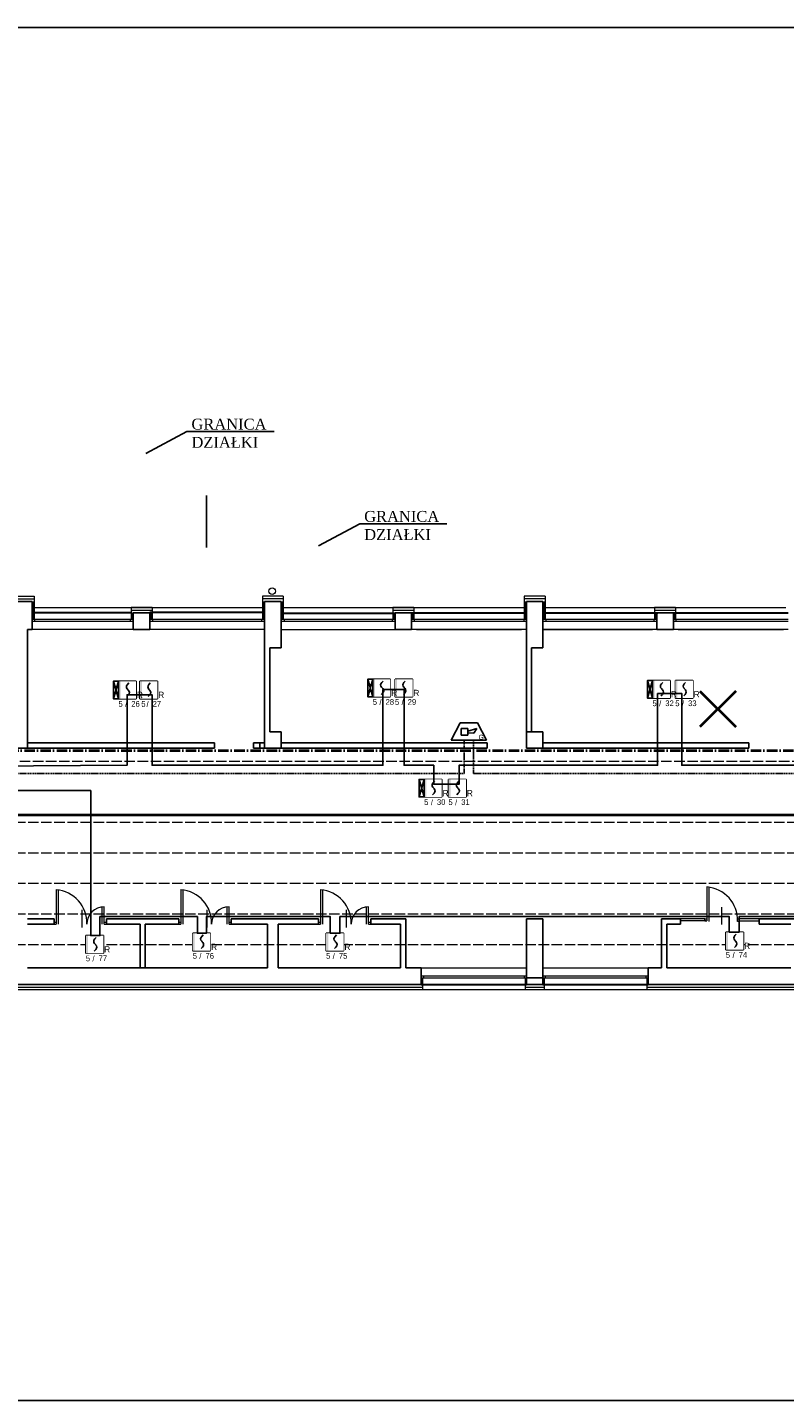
# Model space of a CAD drawing. Header units: millimetres. Extents: x -26513 to 76799, y 0 to 112149.
# Tile 89 of 98: x 57810 to 59545, y 102273 to 105420. Entities that reach past the tile are written whole.
import ezdxf
from ezdxf.enums import TextEntityAlignment as Align

# ---------------------------------------------------------------- set-up
doc = ezdxf.new("R2010")
doc.units = ezdxf.units.MM
doc.header["$LTSCALE"] = 2
doc.set_wipeout_variables(frame=1)
for name, pattern in [('ACAD_ISO02W100', [15, 12, -3]), ('ACAD_ISO10W100', [18.5, 12, -3, 0.5, -3]), ('HIDDEN', [0.375, 0.25, -0.125])]:
    doc.linetypes.add(name, pattern=pattern)
for name, color, linetype, lineweight in [('DRZWI PROJ.', 30, 'Continuous', 15), ('ocieplenie', 5, 'BATTING', 5), ('rynna-41', 22, 'Continuous', 18), ('SCHODY', 54, 'Continuous', 15), ('stolarka', 6, 'Continuous', 9), ('ZMIANY', 90, 'Continuous', 25)]:
    doc.layers.add(name, color=color, linetype=linetype, lineweight=lineweight)
for name, color, linetype in [('istn.śiany', 2, 'Continuous'), ('SIEMENS_czujki', 1, 'Continuous'), ('ssp', 1, 'Continuous')]:
    doc.layers.add(name, color=color, linetype=linetype)
doc.linetypes.add('BATTING', pattern='A,0.0001,-0.1,[134,ltypeshp.shx,S=0.1,R=0,X=-0.1,Y=0],-0.2,[134,ltypeshp.shx,S=0.1,R=180,X=0.1,Y=0],-0.1', length=0.4001)
doc.linetypes.add('ZIGZAG', pattern='A,0.0001,-0.2,[131,ltypeshp.shx,S=0.2,R=0,X=-0.2,Y=0],-0.4,[131,ltypeshp.shx,S=0.2,R=180,X=0.2,Y=0],-0.2', length=0.8001)

# ---------------------------------------------------------------- blocks, each defined once
blk = doc.blocks.new('DUO')
at = {"color": 0}
blk.add_wipeout([(0, 61.4), (61.4, 61.4), (61.4, 0), (0, 0)], dxfattribs=at).dxf.layer = 'ssp'
at = {"layer": 'ssp'}
blk.add_lwpolyline([(0, 61.4), (61.4, 61.4), (61.4, 0), (0, 0)], close=True, dxfattribs=at)
blk.add_wipeout([(0, 61.4), (61.4, 61.4), (61.4, 0), (0, 0)]).dxf.layer = 'ssp'
h = blk.add_hatch(color=256, dxfattribs=at)
h.set_gradient(color1=(255, 0, 0), color2=(224, 0, 0), one_color=1, name='INVSPHERICAL')
h.paths.add_polyline_path([(7.2, 30.7), (7.2, 61.4), (0, 61.4), (0, 30.7)])
h.paths.add_polyline_path([(7.2, 0), (7.2, 30.7), (0, 30.7), (0, 0)])
for p, q in [((28.4, 45.4), (31.3, 49.9)), ((31.3, 49.9), (36.1, 55.2)), ((27.4, 41.5), (28.4, 45.4)), ((28.4, 37.6), (27.4, 41.5)), ((30.6, 34.3), (28.4, 37.6)), ((34.4, 13), (29.5, 7.6)), ((31.3, 33.1), (30.6, 34.3)), ((32.8, 31.4), (31.3, 33.1)), ((32.8, 31.4), (34.4, 29.7)), ((34.4, 29.7), (35.1, 28.6)), ((37.3, 17.4), (34.4, 13)), ((35.1, 28.6), (37.3, 25.3)), ((37.3, 25.3), (38.2, 21.3)), ((38.2, 21.3), (37.3, 17.4))]:
    blk.add_line(p, q, dxfattribs=at)
blk.add_text('R', height=22, dxfattribs=at).set_placement((64.1, 2.4))
at = {"layer": 'ssp', "flags": 8}
blk.add_attdef('PETLA', text='', height=20, dxfattribs=at).set_placement((14.7, -8.3), align=Align.TOP_RIGHT)
for tag, p in [('/', (23, -9)), ('ADRES', (44.6, -8))]:
    blk.add_attdef(tag, text='', height=20, dxfattribs=at).set_placement(p, align=Align.TOP_LEFT)
blk = doc.blocks.new('głosowy')
at = {"layer": 'ssp', "color": 1}
for p, q in [((-40.2, 0), (-20.1, 40.2)), ((-20.1, 40.2), (20.1, 40.2)), ((40.2, 0), (20.1, 40.2)), ((40.2, 0), (-40.2, 0)), ((-17.2, 26.8), (-2.1, 26.8)), ((-17.2, 11.7), (-17.2, 26.8)), ((-2.1, 11.7), (-17.2, 11.7)), ((-2.1, 21.1), (18.5, 26.8)), ((-2.1, 26.8), (-2.1, 11.7)), ((11.4, 15.9), (-2.1, 17.3)), ((18.5, 26.8), (11.4, 15.9))]:
    blk.add_line(p, q, dxfattribs=at)
blk.add_text('G', height=11, dxfattribs=at).set_placement((22.4, 1.6))

msp = doc.modelspace()

# ---------------------------------------------------------------- linework, layer by layer
at = {"layer": 'Defpoints'}
msp.add_lwpolyline([(52361, 105420), (70830.6, 105420), (70830.6, 102272.5), (52361, 102272.5)], close=True, dxfattribs=at)
at = {"layer": 'DRZWI PROJ.', "color": 30}
for p, q in [((57875.1, 103443.6), (57875.1, 103364.4)), ((57879.6, 103443.5), (57879.6, 103364.4)), ((58161.1, 103443.6), (58161.1, 103364.4)), ((58165.6, 103443.5), (58165.6, 103364.4)), ((58481.1, 103443.6), (58481.1, 103364.4)), ((58485.6, 103443.5), (58485.6, 103364.4)), ((59366.4, 103450.1), (59366.4, 103371.8)), ((59370.9, 103449.9), (59370.9, 103370.9)), ((57935.1, 103357), (57935.1, 103397.2)), ((57981, 103364.4), (57981, 103404.4)), ((57985.5, 103364.4), (57985.5, 103404.4)), ((58221.1, 103357), (58221.1, 103397.2)), ((58267, 103364.4), (58267, 103404.4)), ((58271.5, 103364.4), (58271.5, 103404.4)), ((58541.1, 103357), (58541.1, 103397.2)), ((58587, 103364.4), (58587, 103404.4)), ((58591.5, 103364.4), (58591.5, 103404.4)), ((59401.1, 103363.5), (59401.1, 103403.7)), ((57870.5, 103369.4), (57875.1, 103369.4)), ((57870.5, 103364.4), (57875.1, 103364.4)), ((57985.5, 103369.4), (57990.5, 103369.4)), ((57985.5, 103364.4), (57990.5, 103364.4)), ((58156.5, 103368.9), (58161.1, 103368.9)), ((58156.5, 103364.4), (58161.1, 103364.4)), ((58271.5, 103369.4), (58276.5, 103369.4)), ((58271.5, 103364.4), (58276.5, 103364.4)), ((58476.5, 103368.9), (58481.1, 103368.9)), ((58476.5, 103364.4), (58481.1, 103364.4)), ((58591.5, 103369.4), (58596.5, 103369.4)), ((58591.5, 103364.4), (58596.5, 103364.4)), ((59361.8, 103376.4), (59306.5, 103376.4)), ((59361.8, 103372.4), (59306.5, 103372.4)), ((59361.8, 103376.4), (59366.4, 103376.4)), ((59361.8, 103371.8), (59361.8, 103376.4)), ((59361.8, 103371.8), (59366.4, 103371.8)), ((59364.1, 103371.8), (59361.8, 103371.8)), ((59436.9, 103376.4), (59441.9, 103376.4)), ((59436.9, 103371.4), (59441.9, 103371.4)), ((59486.5, 103376.4), (59441.9, 103376.4)), ((59441.9, 103371.4), (59441.9, 103376.4)), ((59486.5, 103371.4), (59441.9, 103371.4))]:
    msp.add_line(p, q, dxfattribs=at)
for centre, radius, start, end in [((57869.7, 103367.6), 75.9, 357.5844, 85.9427), ((58155.7, 103367.6), 75.9, 357.5844, 85.9427), ((58475.7, 103367.6), 75.9, 357.5844, 85.9427), ((59361, 103374.1), 75.9, 357.5844, 85.9427), ((57985.5, 103364.4), 40, 90, 180), ((58271.5, 103364.4), 40, 90, 180), ((58591.5, 103364.4), 40, 90, 180)]:
    msp.add_arc(centre, radius, start, end, dxfattribs=at)
at = {"layer": 'istn.śiany'}
for p, q in [((58220, 104347.1), (58220, 104228.1)), ((57772, 104104.1), (57820, 104104.1)), ((57820, 104104.1), (57820, 104040.1)), ((58353, 104104.1), (58353, 103768.1)), ((58353, 104104.1), (58391, 104104.1)), ((58353, 104104.1), (58391, 104104.1)), ((58353, 104104.1), (58391, 104104.1)), ((58353, 104104.1), (58356.8, 104104.1)), ((58353, 104104.1), (58391, 104104.1)), ((58353, 104104.1), (58391, 104104.1)), ((58353, 104104.1), (58391, 104104.1)), ((58372, 104104.1), (58375.8, 104104.1)), ((58391, 104104.1), (58391, 103998.1)), ((58391, 104104.1), (58391, 104063.1)), ((58953, 104104.1), (58953, 103768.1)), ((58953, 104104.1), (58991, 104104.1)), ((58953, 104104.1), (58991, 104104.1)), ((58953, 104104.1), (58956.8, 104104.1)), ((58953, 104104.1), (58991, 104104.1)), ((58953, 104104.1), (58991, 104104.1)), ((58953, 104104.1), (58991, 104104.1)), ((58972, 104104.1), (58975.8, 104104.1)), ((58991, 104104.1), (58991, 103998.1)), ((58991, 104104.1), (58991, 104063.1)), ((58052, 104078.1), (58052, 104040.1)), ((58052, 104078.1), (58090, 104078.1)), ((58052, 104078.1), (58090, 104078.1)), ((58090, 104078.1), (58090, 104040.1)), ((58090, 104078.1), (58090, 104040.1)), ((58652, 104078.1), (58652, 104040.1)), ((58652, 104078.1), (58690, 104078.1)), ((58652, 104078.1), (58690, 104078.1)), ((58690, 104078.1), (58690, 104040.1)), ((58690, 104078.1), (58690, 104040.1)), ((59252, 104078.1), (59252, 104040.1)), ((59252, 104078.1), (59290, 104078.1)), ((59252, 104078.1), (59290, 104078.1)), ((59290, 104078.1), (59290, 104040.1)), ((59290, 104078.1), (59290, 104040.1)), ((57809.6, 104040.1), (57809.6, 103768.1)), ((57809.6, 104040.1), (57820, 104040.1)), ((58052, 104040.1), (58090, 104040.1)), ((58052, 104040.1), (58090, 104040.1)), ((58652, 104040.1), (58690, 104040.1)), ((58652, 104040.1), (58690, 104040.1)), ((58991, 104040.1), (59001, 104040.1)), ((59252, 104040.1), (59290, 104040.1)), ((59252, 104040.1), (59290, 104040.1)), ((58365, 103998.1), (58391, 103998.1)), ((58365, 103998.1), (58365, 103805.1)), ((58965, 103998.1), (58991, 103998.1)), ((58965, 103998.1), (58965, 103805.1)), ((58365, 103805.1), (58391, 103805.1)), ((58391, 103805.1), (58391, 103768.1)), ((58953, 103805.1), (58991, 103805.1)), ((58991, 103805.1), (58991, 103768.1)), ((57809.6, 103780.1), (58238.1, 103780.1)), ((58238.1, 103780.1), (58238.1, 103768.1)), ((58328, 103780.1), (58328, 103768.1)), ((58328, 103780.1), (58353, 103780.1)), ((58342, 103780.1), (58342, 103768.1)), ((58391, 103780.1), (58863, 103780.1)), ((58863, 103780.1), (58863, 103768.1)), ((58991, 103780.1), (59463, 103780.1)), ((59463, 103780.1), (59463, 103768.1)), ((57732, 103768.1), (58238.1, 103768.1)), ((58328, 103768.1), (58863, 103768.1)), ((58953, 103768.1), (59463, 103768.1)), ((57809.6, 103376.4), (57870.5, 103376.4)), ((57809.6, 103364.4), (57870.5, 103364.4)), ((57870.5, 103376.4), (57870.5, 103364.4)), ((57990.5, 103376.4), (57990.5, 103364.4)), ((57990.5, 103376.4), (58156.5, 103376.4)), ((57990.5, 103364.4), (58067.5, 103364.4)), ((58067.5, 103364.4), (58067.5, 103264.4)), ((58079.5, 103364.4), (58079.5, 103264.4)), ((58079.5, 103364.4), (58156.5, 103364.4)), ((58156.5, 103376.4), (58156.5, 103364.4)), ((58276.5, 103376.4), (58276.5, 103364.4)), ((58276.5, 103376.4), (58476.5, 103376.4)), ((58276.5, 103364.4), (58359.5, 103364.4)), ((58359.5, 103364.4), (58359.5, 103264.4)), ((58384.5, 103364.4), (58384.5, 103264.4)), ((58384.5, 103364.4), (58476.5, 103364.4)), ((58476.5, 103376.4), (58476.5, 103364.4)), ((58596.5, 103376.4), (58596.5, 103364.4)), ((58596.5, 103376.4), (58676.5, 103376.4)), ((58596.5, 103364.4), (58664.5, 103364.4)), ((58664.5, 103364.4), (58664.5, 103264.4)), ((58676.5, 103376.4), (58676.5, 103264.4)), ((58953, 103376.4), (58953, 103226.4)), ((58953, 103376.4), (58991, 103376.4)), ((58991, 103376.4), (58991, 103226.4)), ((59262.8, 103376.4), (59262.8, 103264.4)), ((59262.8, 103376.4), (59306.5, 103376.4)), ((59274.8, 103364.4), (59306.5, 103364.4)), ((59274.8, 103364.4), (59274.8, 103264.4)), ((59306.5, 103376.4), (59306.5, 103364.4)), ((59486.5, 103376.4), (59486.5, 103364.4)), ((59486.5, 103376.4), (59656.5, 103376.4)), ((59486.5, 103364.4), (59559.5, 103364.4)), ((57809.6, 103264.4), (58359.5, 103264.4)), ((58384.5, 103264.4), (58664.5, 103264.4)), ((58676.5, 103264.4), (58712, 103264.4)), ((58712, 103264.4), (58712, 103226.4)), ((58953, 103241.4), (58991, 103241.4)), ((59232, 103264.4), (59232, 103226.4)), ((59232, 103264.4), (59262.8, 103264.4)), ((59274.8, 103264.4), (59559.5, 103264.4)), ((57772, 103226.4), (58712, 103226.4)), ((58953, 103226.4), (58991, 103226.4)), ((59232, 103226.4), (60212, 103226.4))]:
    msp.add_line(p, q, dxfattribs=at)
at = {"layer": 'istn.śiany', "linetype": 'ZIGZAG', "lineweight": 30, "ltscale": 5}
for p, q in [((58049.5, 104078.1), (57820, 104078.1)), ((58090, 104079.6), (58353, 104079.6)), ((58090, 104079.6), (58353, 104079.6)), ((58391, 104077.1), (58654, 104077.1)), ((58688.4, 104078.1), (58951.4, 104078.1)), ((58991, 104078.1), (59254, 104078.1)), ((59290, 104078.1), (59553, 104078.1)), ((58712, 103226.4), (58953, 103226.4)), ((58991, 103226.4), (59232, 103226.4))]:
    msp.add_line(p, q, dxfattribs=at)
at = {"layer": 'ocieplenie', "linetype": 'Continuous'}
for p, q in [((57770, 104116.1), (57825, 104116.1)), ((57825, 104116.1), (57825, 104063.1)), ((57825, 104090.1), (58348, 104090.1)), ((58047, 104090.1), (58047, 104063.1)), ((58095, 104090.1), (58047, 104090.1)), ((58047, 104090.1), (58047, 104063.1)), ((58095, 104090.1), (58047, 104090.1)), ((58095, 104090.1), (58095, 104063.1)), ((58095, 104090.1), (58095, 104063.1)), ((58396, 104116.1), (58348, 104116.1)), ((58348, 104116.1), (58348, 104063.1)), ((58396, 104116.1), (58396, 104063.1)), ((58396, 104090.1), (58948, 104090.1)), ((58647, 104090.1), (58647, 104063.1)), ((58695, 104090.1), (58647, 104090.1)), ((58647, 104090.1), (58647, 104063.1)), ((58695, 104090.1), (58647, 104090.1)), ((58695, 104090.1), (58695, 104063.1)), ((58695, 104090.1), (58695, 104063.1)), ((58996, 104116.1), (58948, 104116.1)), ((58948, 104116.1), (58948, 104063.1)), ((58996, 104116.1), (58996, 104063.1)), ((58996, 104090.1), (59548, 104090.1)), ((59247, 104090.1), (59247, 104063.1)), ((59295, 104090.1), (59247, 104090.1)), ((59247, 104090.1), (59247, 104063.1)), ((59295, 104090.1), (59247, 104090.1)), ((59295, 104090.1), (59295, 104063.1)), ((59295, 104090.1), (59295, 104063.1)), ((58715, 103241.4), (58715, 103214.4)), ((58950, 103241.4), (58950, 103214.4)), ((58994, 103241.4), (58994, 103214.4)), ((59229, 103241.4), (59229, 103214.4)), ((57729, 103214.4), (58715, 103214.4)), ((58950, 103214.4), (58994, 103214.4)), ((59229, 103214.4), (60215, 103214.4))]:
    msp.add_line(p, q, dxfattribs=at)
at = {"layer": 'ocieplenie'}
for p, q in [((57770, 104110.1), (57825, 104110.1)), ((57822.5, 104104.1), (57822.5, 104063.1)), ((58395.4, 104109.9), (58348, 104110.1)), ((58350.5, 104104.1), (58350.5, 104063.1)), ((58393.5, 104104.1), (58393.5, 104063.1)), ((58995.4, 104109.9), (58948, 104110.1)), ((58950.5, 104104.1), (58950.5, 104063.1)), ((58993.5, 104104.1), (58993.5, 104063.1)), ((58047, 104084.1), (58095, 104084.1)), ((58049.5, 104078.1), (58049.5, 104063.1)), ((58049.5, 104078.1), (58049.5, 104063.1)), ((58092.5, 104078.3), (58092.5, 104063.1)), ((58092.5, 104078.3), (58092.5, 104063.1)), ((58647, 104084.1), (58695, 104084.1)), ((58649.5, 104078.4), (58649.5, 104063.1)), ((58692.5, 104077.7), (58692.5, 104063.1)), ((59247.1, 104084.1), (59294.9, 104084.1)), ((59249.5, 104078.5), (59249.5, 104063.1)), ((59292.5, 104078.4), (59292.5, 104063.1)), ((57729, 103220.4), (58715, 103220.4)), ((58950, 103220.4), (58994, 103220.4)), ((59229, 103220.4), (60215, 103220.4))]:
    msp.add_line(p, q, dxfattribs=at)
at = {"layer": 'rynna-41'}
msp.add_circle((58370.6, 104127.7), 7.5, dxfattribs=at)
at = {"layer": 'SCHODY', "lineweight": 40}
for p, q in [((59350.7, 103898.7), (59432.8, 103816.7)), ((59432.8, 103898.7), (59350.7, 103816.7)), ((56251, 103615.4), (64696, 103615.4))]:
    msp.add_line(p, q, dxfattribs=at)
at = {"layer": 'ssp', "linetype": 'HIDDEN', "ltscale": 5}
msp.add_line((58810.7, 103786.1), (58831.5, 103786.1), dxfattribs=at)
at = {"layer": 'stolarka'}
for p, q in [((58052, 104063.1), (57820, 104063.1)), ((58052, 104058.1), (57820, 104058.1)), ((57825.9, 104063.1), (57825.9, 104058.1)), ((57825.9, 104063.1), (57825.9, 104058.1)), ((57825.9, 104063.1), (57825.9, 104058.1)), ((57825.9, 104063.1), (57825.9, 104058.1)), ((58045.1, 104063.1), (58045.1, 104058.1)), ((58045.1, 104063.1), (58045.1, 104058.1)), ((58045.1, 104063.1), (58045.1, 104058.1)), ((58045.1, 104063.1), (58045.1, 104058.1)), ((58353, 104063.1), (58090, 104063.1)), ((58353, 104058.1), (58090, 104058.1)), ((58095.9, 104063.1), (58095.9, 104058.1)), ((58095.9, 104063.1), (58095.9, 104058.1)), ((58095.9, 104063.1), (58095.9, 104058.1)), ((58095.9, 104063.1), (58095.9, 104058.1)), ((58346.1, 104063.1), (58346.1, 104058.1)), ((58346.1, 104063.1), (58346.1, 104058.1)), ((58346.1, 104063.1), (58346.1, 104058.1)), ((58346.1, 104063.1), (58346.1, 104058.1)), ((58652, 104063.1), (58391, 104063.1)), ((58652, 104058.1), (58391, 104058.1)), ((58397.9, 104063.1), (58397.9, 104058.1)), ((58397.9, 104063.1), (58397.9, 104058.1)), ((58645.1, 104063.1), (58645.1, 104058.1)), ((58645.1, 104063.1), (58645.1, 104058.1)), ((58645.1, 104063.1), (58645.1, 104058.1)), ((58645.1, 104063.1), (58645.1, 104058.1)), ((58953, 104063.1), (58690, 104063.1)), ((58953, 104058.1), (58690, 104058.1)), ((58695.9, 104063.1), (58695.9, 104058.1)), ((58695.9, 104063.1), (58695.9, 104058.1)), ((58695.9, 104063.1), (58695.9, 104058.1)), ((58695.9, 104063.1), (58695.9, 104058.1)), ((58947.5, 104063.1), (58947.5, 104058.1)), ((59252, 104063.1), (58991, 104063.1)), ((59252, 104058.1), (58991, 104058.1)), ((58997.9, 104063.1), (58997.9, 104058.1)), ((59245.1, 104063.1), (59245.1, 104058.1)), ((59245.1, 104063.1), (59245.1, 104058.1)), ((59553, 104063.1), (59290, 104063.1)), ((59553, 104058.1), (59290, 104058.1)), ((59295.9, 104063.1), (59295.9, 104058.1)), ((59295.9, 104063.1), (59295.9, 104058.1)), ((58052, 104040.1), (57820, 104040.1)), ((58353, 104040.1), (58090, 104040.1)), ((58652, 104039.1), (58391, 104039.1)), ((58953, 104040.1), (58690, 104040.1)), ((58701, 104040.1), (58942, 104040.1)), ((59252, 104040.1), (58991, 104040.1)), ((59001, 104040.1), (59242, 104040.1)), ((59553, 104040.1), (59290, 104040.1)), ((59301, 104040.1), (59542, 104040.1)), ((58712, 103264.4), (58953, 103264.4)), ((58712, 103246.4), (58953, 103246.4)), ((58712, 103241.4), (58953, 103241.4)), ((58717, 103246.4), (58717, 103241.4)), ((58948, 103246.4), (58948, 103241.4)), ((58991, 103264.4), (59232, 103264.4)), ((58991, 103246.4), (59232, 103246.4)), ((58991, 103241.4), (59232, 103241.4)), ((58996, 103246.4), (58996, 103241.4)), ((59227, 103246.4), (59227, 103241.4)), ((58715, 103214.4), (59229, 103214.4))]:
    msp.add_line(p, q, dxfattribs=at)
at = {"layer": 'stolarka', "linetype": 'ACAD_ISO10W100', "lineweight": 40}
msp.add_line((57728.5, 103762.9), (64433.9, 103762.9), dxfattribs=at)
at = {"layer": 'stolarka', "linetype": 'ACAD_ISO02W100'}
for p, q in [((57732, 103738.1), (64431, 103738.1)), ((56251, 103598.1), (64699, 103598.1)), ((56251, 103528.1), (64699, 103528.1)), ((56251, 103458.1), (65307, 103458.1)), ((56251, 103388.1), (65307, 103388.1)), ((56251, 103318.1), (65307, 103318.1))]:
    msp.add_line(p, q, dxfattribs=at)
at = {"layer": 'ZMIANY', "color": 0}
for p, q in [((58175.1, 104493.6), (58080.7, 104443.1)), ((58175.1, 104493.6), (58375.3, 104493.6)), ((58571, 104282.2), (58476.5, 104231.6)), ((58571, 104282.2), (58771.1, 104282.2))]:
    msp.add_line(p, q, dxfattribs=at)

# ---------------------------------------------------------------- block references
at = {"layer": 'ssp'}
msp.add_blockref('głosowy', (58821.1, 103786.1), dxfattribs=at)

# ---------------------------------------------------------------- texts
at = {"layer": 'ZMIANY', "color": 0, "char_height": 25, "width": 210.243, "attachment_point": 1}
for insert in [(58185.4, 104523.2), (58581.3, 104311.7)]:
    msp.add_mtext('{\\fTimes New Roman|b0|i0|c238|p18;GRANICA DZIAŁKI}', dxfattribs=dict(at, insert=insert))

# ---------------------------------------------------------------- next in the draw order: block references
at = {"layer": 'SIEMENS_czujki'}
ref = msp.add_blockref('DUO', (58067.3, 103881.3), dxfattribs=dict(at, xscale=0.6537916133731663, yscale=0.6537916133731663, zscale=0.6537916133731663))
ref.add_attrib('PETLA', '5', dxfattribs={"layer": 'ssp', "height": 13.1}).set_placement((58080.2, 103875.8), align=Align.TOP_RIGHT)
ref.add_attrib('ADRES', '27', dxfattribs={"layer": 'ssp', "height": 13.08}).set_placement((58096.5, 103876), align=Align.TOP_LEFT)
ref.add_attrib('/', '/', dxfattribs={"layer": 'ssp', "height": 13.1}).set_placement((58082.4, 103875.4), align=Align.TOP_LEFT)
ref = msp.add_blockref('DUO', (58652, 103885.7), dxfattribs=dict(at, xscale=0.6537916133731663, yscale=0.6537916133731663, zscale=0.6537916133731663))
ref.add_attrib('PETLA', '5', dxfattribs={"layer": 'ssp', "height": 13.1}).set_placement((58661.6, 103880.3), align=Align.TOP_RIGHT)
ref.add_attrib('ADRES', '29', dxfattribs={"layer": 'ssp', "height": 13.08}).set_placement((58681.1, 103880.4), align=Align.TOP_LEFT)
ref.add_attrib('/', '/', dxfattribs={"layer": 'ssp', "height": 13.1}).set_placement((58667, 103879.8), align=Align.TOP_LEFT)
ref = msp.add_blockref('DUO', (59294.5, 103882.7), dxfattribs=dict(at, xscale=0.6537916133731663, yscale=0.6537916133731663, zscale=0.6537916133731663))
ref.add_attrib('PETLA', '5', dxfattribs={"layer": 'ssp', "height": 13.1}).set_placement((59304.1, 103877.3), align=Align.TOP_RIGHT)
ref.add_attrib('ADRES', '33', dxfattribs={"layer": 'ssp', "height": 13.08}).set_placement((59323.7, 103877.4), align=Align.TOP_LEFT)
ref.add_attrib('/', '/', dxfattribs={"layer": 'ssp', "height": 13.1}).set_placement((59309.6, 103876.8), align=Align.TOP_LEFT)
ref = msp.add_blockref('DUO', (58718.9, 103656.1), dxfattribs=dict(at, xscale=0.6537916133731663, yscale=0.6537916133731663, zscale=0.6537916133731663))
ref.add_attrib('PETLA', '5', dxfattribs={"layer": 'ssp', "height": 13.1}).set_placement((58728.5, 103650.7), align=Align.TOP_RIGHT)
ref.add_attrib('ADRES', '30', dxfattribs={"layer": 'ssp', "height": 13.08}).set_placement((58748.1, 103650.9), align=Align.TOP_LEFT)
ref.add_attrib('/', '/', dxfattribs={"layer": 'ssp', "height": 13.1}).set_placement((58734, 103650.2), align=Align.TOP_LEFT)
ref = msp.add_blockref('DUO', (57943.4, 103298), dxfattribs=dict(at, xscale=0.6537916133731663, yscale=0.6537916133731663, zscale=0.6537916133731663))
ref.add_attrib('PETLA', '5', dxfattribs={"layer": 'ssp', "height": 13.1}).set_placement((57953, 103292.6), align=Align.TOP_RIGHT)
ref.add_attrib('ADRES', '77', dxfattribs={"layer": 'ssp', "height": 13.08}).set_placement((57972.6, 103292.8), align=Align.TOP_LEFT)
ref.add_attrib('/', '/', dxfattribs={"layer": 'ssp', "height": 13.1}).set_placement((57958.5, 103292.1), align=Align.TOP_LEFT)
ref = msp.add_blockref('DUO', (58188.4, 103303.6), dxfattribs=dict(at, xscale=0.6537916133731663, yscale=0.6537916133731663, zscale=0.6537916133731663))
ref.add_attrib('PETLA', '5', dxfattribs={"layer": 'ssp', "height": 13.1}).set_placement((58198, 103298.2), align=Align.TOP_RIGHT)
ref.add_attrib('ADRES', '76', dxfattribs={"layer": 'ssp', "height": 13.08}).set_placement((58217.6, 103298.4), align=Align.TOP_LEFT)
ref.add_attrib('/', '/', dxfattribs={"layer": 'ssp', "height": 13.1}).set_placement((58203.4, 103297.7), align=Align.TOP_LEFT)
ref = msp.add_blockref('DUO', (58494.1, 103303.6), dxfattribs=dict(at, xscale=0.6537916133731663, yscale=0.6537916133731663, zscale=0.6537916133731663))
ref.add_attrib('PETLA', '5', dxfattribs={"layer": 'ssp', "height": 13.1}).set_placement((58503.7, 103298.2), align=Align.TOP_RIGHT)
ref.add_attrib('ADRES', '75', dxfattribs={"layer": 'ssp', "height": 13.08}).set_placement((58523.3, 103298.4), align=Align.TOP_LEFT)
ref.add_attrib('/', '/', dxfattribs={"layer": 'ssp', "height": 13.1}).set_placement((58509.1, 103297.7), align=Align.TOP_LEFT)
ref = msp.add_blockref('DUO', (59410.4, 103305.8), dxfattribs=dict(at, xscale=0.6537916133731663, yscale=0.6537916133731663, zscale=0.6537916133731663))
ref.add_attrib('PETLA', '5', dxfattribs={"layer": 'ssp', "height": 13.1}).set_placement((59420, 103300.4), align=Align.TOP_RIGHT)
ref.add_attrib('ADRES', '74', dxfattribs={"layer": 'ssp', "height": 13.08}).set_placement((59439.6, 103300.6), align=Align.TOP_LEFT)
ref.add_attrib('/', '/', dxfattribs={"layer": 'ssp', "height": 13.1}).set_placement((59425.5, 103300), align=Align.TOP_LEFT)

# ---------------------------------------------------------------- next in the draw order: linework, layer by layer
at = {"layer": 'ssp'}
for p, q in [((58707.2, 103656.1), (58718.9, 103696.3)), ((58707.2, 103696.3), (58718.9, 103656.1))]:
    msp.add_line(p, q, dxfattribs=at)
msp.add_lwpolyline([(58718.9, 103696.3), (58718.9, 103656.1), (58707.2, 103656.1), (58707.2, 103696.3)], close=True, dxfattribs=at)

# ---------------------------------------------------------------- next in the draw order: block references
at = {"layer": 'SIEMENS_czujki'}
ref = msp.add_blockref('DUO', (58018.3, 103881.3), dxfattribs=dict(at, xscale=0.6537916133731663, yscale=0.6537916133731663, zscale=0.6537916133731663))
ref.add_attrib('PETLA', '5', dxfattribs={"layer": 'ssp', "height": 13.1}).set_placement((58027.9, 103875.8), align=Align.TOP_RIGHT)
ref.add_attrib('ADRES', '26', dxfattribs={"layer": 'ssp', "height": 13.08}).set_placement((58047.5, 103876), align=Align.TOP_LEFT)
ref.add_attrib('/', '/', dxfattribs={"layer": 'ssp', "height": 13.1}).set_placement((58033.3, 103875.4), align=Align.TOP_LEFT)
ref = msp.add_blockref('DUO', (58601.1, 103885.7), dxfattribs=dict(at, xscale=0.6537916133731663, yscale=0.6537916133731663, zscale=0.6537916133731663))
ref.add_attrib('PETLA', '5', dxfattribs={"layer": 'ssp', "height": 13.1}).set_placement((58610.7, 103880.3), align=Align.TOP_RIGHT)
ref.add_attrib('ADRES', '28', dxfattribs={"layer": 'ssp', "height": 13.08}).set_placement((58630.3, 103880.4), align=Align.TOP_LEFT)
ref.add_attrib('/', '/', dxfattribs={"layer": 'ssp', "height": 13.1}).set_placement((58616.2, 103879.8), align=Align.TOP_LEFT)
ref = msp.add_blockref('DUO', (59242.2, 103882.7), dxfattribs=dict(at, xscale=0.6537916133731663, yscale=0.6537916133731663, zscale=0.6537916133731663))
ref.add_attrib('PETLA', '5', dxfattribs={"layer": 'ssp', "height": 13.1}).set_placement((59251.8, 103877.3), align=Align.TOP_RIGHT)
ref.add_attrib('ADRES', '32', dxfattribs={"layer": 'ssp', "height": 13.08}).set_placement((59271.4, 103877.4), align=Align.TOP_LEFT)
ref.add_attrib('/', '/', dxfattribs={"layer": 'ssp', "height": 13.1}).set_placement((59257.2, 103876.8), align=Align.TOP_LEFT)
ref = msp.add_blockref('DUO', (58774.6, 103656), dxfattribs=dict(at, xscale=0.6537916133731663, yscale=0.6537916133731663, zscale=0.6537916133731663))
ref.add_attrib('PETLA', '5', dxfattribs={"layer": 'ssp', "height": 13.1}).set_placement((58784.2, 103650.6), align=Align.TOP_RIGHT)
ref.add_attrib('ADRES', '31', dxfattribs={"layer": 'ssp', "height": 13.08}).set_placement((58803.8, 103650.8), align=Align.TOP_LEFT)
ref.add_attrib('/', '/', dxfattribs={"layer": 'ssp', "height": 13.1}).set_placement((58789.6, 103650.1), align=Align.TOP_LEFT)

# ---------------------------------------------------------------- next in the draw order: linework, layer by layer
at = {"layer": 'ssp'}
for p, q in [((58006.6, 103881.3), (58018.3, 103921.4)), ((58006.6, 103921.4), (58018.3, 103881.3)), ((58589.4, 103885.7), (58601.1, 103925.8)), ((58589.4, 103925.8), (58601.1, 103885.7)), ((59230.5, 103882.7), (59242.2, 103922.9)), ((59230.5, 103922.9), (59242.2, 103882.7))]:
    msp.add_line(p, q, dxfattribs=at)
at = {"layer": 'ssp', "linetype": 'HIDDEN', "ltscale": 5}
for p, q in [((58810.7, 103710.1), (58810.7, 103786.1)), ((58831.5, 103786.1), (58831.5, 103710.1)), ((56963.7, 103710.1), (58810.7, 103710.1)), ((58831.5, 103710.1), (60499, 103710.1))]:
    msp.add_line(p, q, dxfattribs=at)
at = {"layer": 'ssp'}
for points in [[(57715.8, 103726.7), (58038, 103728.7), (58038, 103890.2), (58095.3, 103890.2), (58095.3, 103728.7), (58624.4, 103728.7), (58624.4, 103902.3), (58672.8, 103902.3), (58672.8, 103728.7), (58740.6, 103728.7), (58740.6, 103685.4), (58798.7, 103685.4), (58798.7, 103728.7), (59253.7, 103728.7), (59253.7, 103893.1), (59309.6, 103893.1), (59309.6, 103728.7), (59309.2, 103728.7), (59309.2, 103728.7), (59351, 103728.7), (59351, 103728.7), (59863.3, 103728.7)], [(59721.3, 103381.9), (59440.4, 103381.9), (59440.4, 103346), (59418.1, 103346), (59418.1, 103381.9), (58525.6, 103381.9), (58525.6, 103343.8), (58503.7, 103343.8), (58503.7, 103381.9), (58219.6, 103381.9), (58219.6, 103343.8), (58199, 103343.8), (58199, 103381.9), (57975.5, 103381.9), (57975.5, 103338.2), (57954.7, 103338.2), (57954.7, 103381.9), (57954.7, 103670.8), (57655, 103670.8)]]:
    msp.add_lwpolyline(points, dxfattribs=at)
for points in [[(58018.3, 103921.4), (58018.3, 103881.3), (58006.6, 103881.3), (58006.6, 103921.4)], [(58601.1, 103925.8), (58601.1, 103885.7), (58589.4, 103885.7), (58589.4, 103925.8)], [(59242.2, 103922.9), (59242.2, 103882.7), (59230.5, 103882.7), (59230.5, 103922.9)]]:
    msp.add_lwpolyline(points, close=True, dxfattribs=at)

doc.saveas('drawing.dxf')
